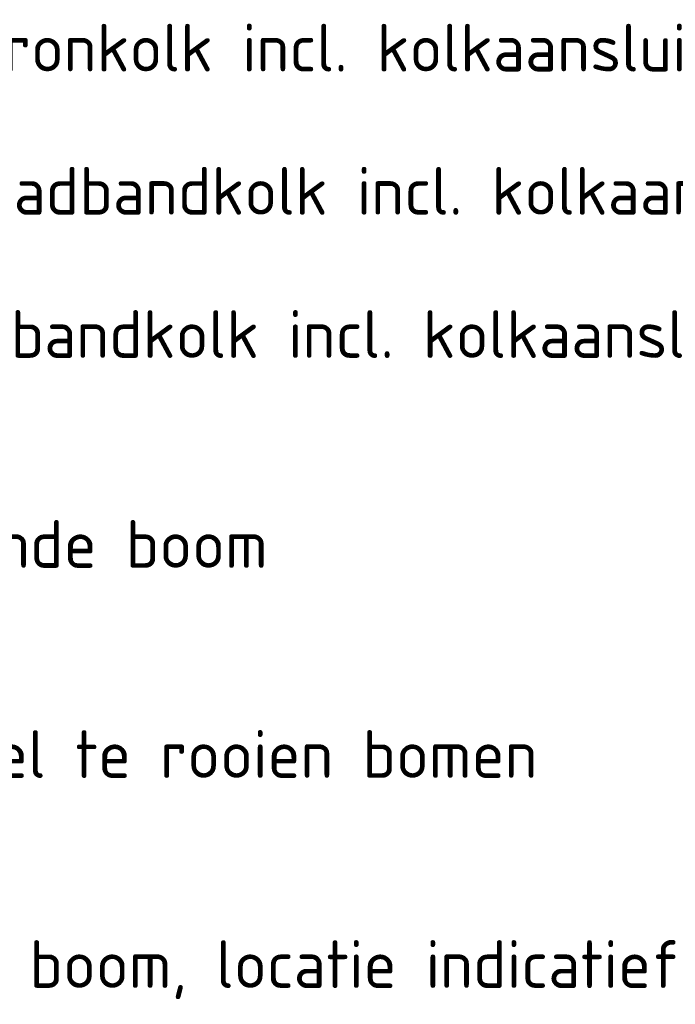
# Model space of a CAD drawing. Header units: metres. Extents: x 0 to 200176, y 0 to 356276.
# Tile 14 of 52: x 199128.35 to 199135.21, y 355669.9 to 355680.21. Entities that reach past the tile are written whole.
import ezdxf
from ezdxf.enums import TextEntityAlignment as Align

# ---------------------------------------------------------------- set-up
doc = ezdxf.new("R2010")
doc.units = ezdxf.units.M
doc.layers.add('X-XX-AL-LEGENDA-S', color=2, linetype='Continuous', lineweight=25)
doc.layers.add('X-XX-AL-LEGENDA-T25', color=2, linetype='Continuous', lineweight=5)
doc.styles.add('NLCS-ISO', font='NLCS-ISO.ttf')

msp = doc.modelspace()

# ---------------------------------------------------------------- texts
at = {"layer": 'X-XX-AL-LEGENDA-S', "color": 2, "style": 'NLCS-ISO'}
for s, p in [('- Bestaande boom', (199125.49, 355674.722)), ('- Voorstel te rooien bomen', (199125.49, 355672.522)), ('- Nieuwe boom, locatie indicatief, conform groenplan', (199125.49, 355670.322))]:
    msp.add_text(s, height=0.5, dxfattribs=at).set_placement(p, align=Align.MIDDLE_LEFT)
at = {"layer": 'X-XX-AL-LEGENDA-T25', "color": 2, "style": 'NLCS-ISO'}
for s, p in [('- Busperronkolk incl. kolkaansluiting, PVC %%C125 mm tenzij anders aangegeven, kleur: groen', (199125.49, 355679.921)), ('- Rijwielpadbandkolk incl. kolkaansluiting, PVC %%C125 mm tenzij anders aangegeven, kleur: groen', (199125.49, 355678.421)), ('- Geleidebandkolk incl. kolkaansluiting, PVC %%C125 mm tenzij anders aangegeven, kleur: groen', (199125.49, 355676.921))]:
    msp.add_text(s, height=0.5, dxfattribs=at).set_placement(p, align=Align.MIDDLE_LEFT)

doc.saveas('drawing.dxf')
